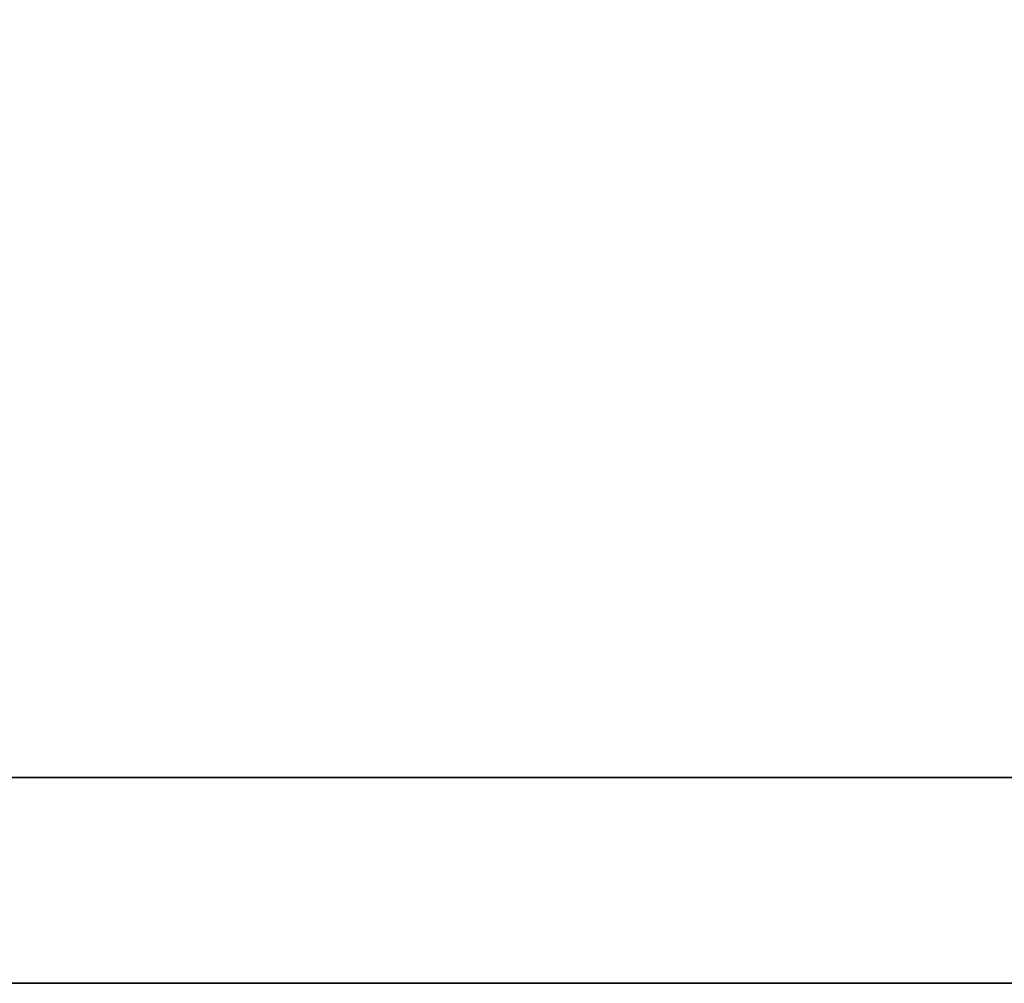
# Model space of a CAD drawing. Header units: millimetres. Extents: x -167 to -25, y 27 to 116.
# Tile 13 of 54: x -40.713 to -40.419, y 74.378 to 74.665. Entities that reach past the tile are written whole.
import ezdxf

# ---------------------------------------------------------------- set-up
doc = ezdxf.new("R2010")
doc.units = ezdxf.units.MM
doc.header["$LTSCALE"] = 0.1
doc.layers.add('DIM', color=4, linetype='CONTINUOUS')
doc.layers.add('layer 1', color=7, linetype='CONTINUOUS')

# ---------------------------------------------------------------- blocks, each defined once
blk = doc.blocks.new('TBI MOTION logo(完整正式版)')
at = {"layer": 'layer 1', "color": 22, "lineweight": 35}
blk.add_open_spline([(75.90875, -9.47875), (75.90875, -9.47875), (75.90875, -12.28625), (75.90875, -12.28625), (75.90875, -12.28625), (75.90875, -12.28625), (75.90875, -12.47875), (75.90875, -12.47875), (75.90875, -12.47875), (75.90875, -12.47875), (75.71625, -12.47875), (75.71625, -12.47875), (75.71625, -12.47875), (75.71625, -12.47875), (-88.32875, -12.47875), (-88.32875, -12.47875), (-88.32875, -12.47875), (-88.32875, -12.47875), (-88.32875, -13.29375), (-88.32875, -13.29375), (-88.32875, -13.29375), (-88.32875, -13.29375), (82.89125, -13.29375), (82.89125, -13.29375), (82.89125, -13.29375), (82.89125, -13.29375), (75.90875, -9.47875), (75.90875, -9.47875)], degree=3, knots=[0, 0, 0, 0, 0.1428571, 0.1428571, 0.1428571, 0.1428572, 0.2857143, 0.2857143, 0.2857143, 0.2857143, 0.4285714, 0.4285714, 0.4285714, 0.4285714, 0.5714286, 0.5714286, 0.5714286, 0.5714286, 0.7142857, 0.7142857, 0.7142857, 0.7142857, 0.8571429, 0.8571429, 0.8571429, 0.8571429, 1, 1, 1, 1], dxfattribs=at)

msp = doc.modelspace()

# ---------------------------------------------------------------- block references
at = {"layer": 'DIM', "color": 7, "xscale": 0.0753232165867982, "yscale": 0.0753232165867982, "zscale": 0.0753232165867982}
msp.add_blockref('TBI MOTION logo(完整正式版)', (-42.18516, 75.37931), dxfattribs=at)

doc.saveas('drawing.dxf')
